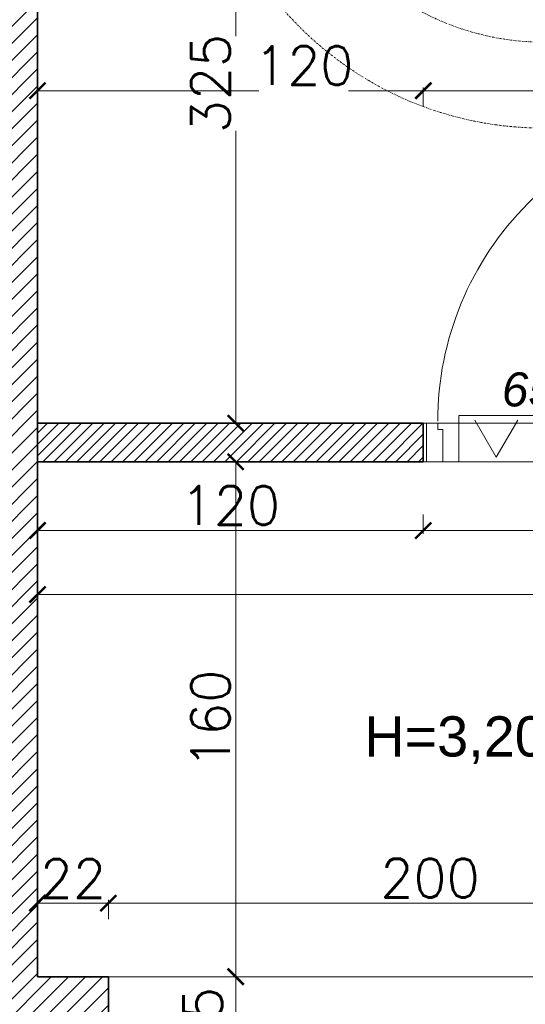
# Model space of a CAD drawing. Header units: millimetres. Extents: x -740 to 33545, y -26688 to 22494.
# Tile 163 of 256: x 11164 to 11321, y 10826 to 11132. Entities that reach past the tile are written whole.
import ezdxf
from ezdxf.lldxf.tags import DXFTag

# ---------------------------------------------------------------- set-up
doc = ezdxf.new("R2010")
doc.units = ezdxf.units.MM
doc.header["$MEASUREMENT"] = 0
doc.linetypes.add('DASHDOT', pattern=[1, 0.5, -0.25, 0, -0.25])
doc.linetypes.add('DIVIDE2', pattern=[0.625, 0.25, -0.125, 0, -0.125, 0, -0.125])
doc.layers.get('Defpoints').update_dxf_attribs({"color": 252})
for name, color, linetype, lineweight in [('## went', 20, 'DIVIDE2', 15), ('_IS_EKO_Text_Konstrukcji', 7, 'Continuous', 15), ('_IS_EKO_transfer', 5, 'Continuous', 15), ('_IS_Nawiew', 5, 'Continuous', 20), ('A_istniejące ściany', 252, 'Continuous', 35), ('A_l.przerywana', 252, 'ICAD_ISO03W100', 9), ('A_projektowane sciany', 252, 'Continuous', 35), ('l.przerywana', 252, 'ICAD_ISO03W100', 5), ('l.wypełnien', 252, 'Continuous', 5), ('Nowe_820-G Rysunki Obrazki_Nr_pióra__1', 252, 'Continuous', 13), ('wymiarowanie', 252, 'Continuous', 9)]:
    doc.layers.add(name, color=color, linetype=linetype, lineweight=lineweight)
doc.layers.add('## went NIEWID', color=51, linetype='DASHDOT', lineweight=15, plot=False)
doc.layers.add('stolarka', color=252, linetype='Continuous')
doc.styles.add('styl2', font='simplex.shx')
doc.styles.add('STYL_AUTOMATYCZNY_6', font='arial.ttf', dxfattribs={"width": 0.9924})
tags = doc.linetypes.add('ICAD_ISO03W100', pattern=[30, 12, -18]).pattern_tags.tags
tags[6:7] = [DXFTag(74, 4), DXFTag(75, 0), DXFTag(340, '0'), DXFTag(46, 1.0), DXFTag(50, 0.0), DXFTag(44, 0.0), DXFTag(45, 0.0)]
tags[4:5] = [DXFTag(74, 4), DXFTag(75, 0), DXFTag(340, '0'), DXFTag(46, 1.0), DXFTag(50, 0.0), DXFTag(44, 0.0), DXFTag(45, 0.0)]
tags = doc.linetypes.add('SOLID', pattern=[10, 10, 0]).pattern_tags.tags
tags[6:7] = [DXFTag(74, 4), DXFTag(75, 0), DXFTag(340, '0'), DXFTag(46, 0.0), DXFTag(50, 0.0), DXFTag(44, 0.0), DXFTag(45, 0.0)]
tags[4:5] = [DXFTag(74, 4), DXFTag(75, 0), DXFTag(340, '0'), DXFTag(46, 0.0), DXFTag(50, 0.0), DXFTag(44, 0.0), DXFTag(45, 0.0)]
doc.dimstyles.new('Skala 1-50', dxfattribs={"dimtxt": 12, "dimasz": 5, "dimexe": 1, "dimexo": 1, "dimgap": 1.5, "dimtad": 1, "dimdec": 1, "dimrnd": 0.5, "dimtxsty": 'styl2', "dimblk": 'ARCHTICK', "dimcen": 5, "dimadec": 0, "dimazin": 0, "dimtfac": 1, "dimtdec": 1, "dimtmove": 1, "dimatfit": 3, "dimldrblk": 'ARCHTICK', "dimfxl": 0, "dimlwd": -1, "dimlwe": -1, "dimarcsym": 0})

# ---------------------------------------------------------------- blocks, each defined once
blk = doc.blocks.new('_ArchTick')
at = {"color": 0, "linetype": 'ByBlock', "const_width": 0.15}
blk.add_lwpolyline([(-0.5, -0.5), (0.5, 0.5)], dxfattribs=at)
blk = doc.blocks.new('*D1416')
at = {"layer": 'Defpoints', "color": 0}
for p in [(11278.07, 11331.32), (11231, 11006.32), (11278.07, 11006.32)]:
    blk.add_point(p, dxfattribs=at)
at = {"layer": 'wymiarowanie', "color": 0}
for p, q in [((11236, 11331.32), (11230, 11331.32)), ((11231, 11331.32), (11231, 11126.58)), ((11231, 11006.32), (11231, 11097.16)), ((11236, 11006.32), (11230, 11006.32))]:
    blk.add_line(p, q, dxfattribs=at)
at = {"layer": 'wymiarowanie', "color": 0, "xscale": 5, "yscale": 5, "zscale": 5}
for p, rotation in [((11231, 11331.32), 90), ((11231, 11006.32), 270)]:
    blk.add_blockref('_ArchTick', p, dxfattribs=dict(at, rotation=rotation))
at = {"layer": 'wymiarowanie', "color": 0, "insert": (11223.2, 11111.87), "char_height": 12, "attachment_point": 5, "rotation": 90, "style": 'styl2'}
blk.add_mtext('325', dxfattribs=at)
blk = doc.blocks.new('*D1424')
at = {"layer": 'Defpoints', "color": 0}
for p in [(11244.47, 10994.32), (11231, 10834.32), (11244.47, 10834.32)]:
    blk.add_point(p, dxfattribs=at)
at = {"layer": 'wymiarowanie', "color": 0}
for p, q in [((11236, 10994.32), (11230, 10994.32)), ((11231, 10994.32), (11231, 10834.32)), ((11236, 10834.32), (11230, 10834.32))]:
    blk.add_line(p, q, dxfattribs=at)
at = {"layer": 'wymiarowanie', "color": 0, "xscale": 5, "yscale": 5, "zscale": 5}
for p, rotation in [((11231, 10994.32), 90), ((11231, 10834.32), 270)]:
    blk.add_blockref('_ArchTick', p, dxfattribs=dict(at, rotation=rotation))
at = {"layer": 'wymiarowanie', "color": 0, "insert": (11223.2, 10914.32), "char_height": 12, "attachment_point": 5, "rotation": 90, "style": 'styl2'}
blk.add_mtext('160', dxfattribs=at)
blk = doc.blocks.new('*D2195')
at = {"layer": 'Defpoints', "color": 0}
for p in [(11219.65, 10834.32), (11219.65, 10791.99), (11231, 10791.99)]:
    blk.add_point(p, dxfattribs=at)
at = {"layer": 'wymiarowanie', "color": 0}
for p, q in [((11226, 10834.32), (11232, 10834.32)), ((11231, 10834.32), (11231, 10791.99)), ((11226, 10791.99), (11232, 10791.99))]:
    blk.add_line(p, q, dxfattribs=at)
at = {"layer": 'wymiarowanie', "color": 0, "xscale": 5, "yscale": 5, "zscale": 5}
for p, rotation in [((11231, 10834.32), 90), ((11231, 10791.99), 270)]:
    blk.add_blockref('_ArchTick', p, dxfattribs=dict(at, rotation=rotation))
at = {"layer": 'wymiarowanie', "color": 0, "insert": (11222.65, 10813.16), "char_height": 12, "attachment_point": 5, "rotation": 90, "style": 'styl2'}
blk.add_mtext('42,5', dxfattribs=at)
blk = doc.blocks.new('*D2674')
at = {"layer": 'Defpoints', "color": 0}
for p in [(11169.43, 10994.32), (11289.26, 10994.32), (11289.26, 10972.96)]:
    blk.add_point(p, dxfattribs=at)
at = {"layer": 'wymiarowanie', "color": 0}
for p, q in [((11169.43, 10977.96), (11169.43, 10971.96)), ((11289.26, 10977.96), (11289.26, 10971.96)), ((11169.43, 10972.96), (11289.26, 10972.96))]:
    blk.add_line(p, q, dxfattribs=at)
at = {"layer": 'wymiarowanie', "color": 0, "xscale": 5, "yscale": 5, "zscale": 5, "rotation": 180}
blk.add_blockref('_ArchTick', (11169.43, 10972.96), dxfattribs=at)
at = {"layer": 'wymiarowanie', "color": 0, "xscale": 5, "yscale": 5, "zscale": 5}
blk.add_blockref('_ArchTick', (11289.26, 10972.96), dxfattribs=at)
at = {"layer": 'wymiarowanie', "color": 0, "insert": (11229.35, 10980.76), "char_height": 12, "attachment_point": 5, "style": 'styl2'}
blk.add_mtext('120', dxfattribs=at)
blk = doc.blocks.new('*D2675')
at = {"layer": 'Defpoints', "color": 0}
for p in [(11289.26, 10994.32), (11391.26, 10994.32), (11391.26, 10972.96)]:
    blk.add_point(p, dxfattribs=at)
at = {"layer": 'wymiarowanie', "color": 0}
for p, q in [((11289.26, 10977.96), (11289.26, 10971.96)), ((11391.26, 10977.96), (11391.26, 10971.96)), ((11289.26, 10972.96), (11391.26, 10972.96))]:
    blk.add_line(p, q, dxfattribs=at)
at = {"layer": 'wymiarowanie', "color": 0, "xscale": 5, "yscale": 5, "zscale": 5, "rotation": 180}
blk.add_blockref('_ArchTick', (11289.26, 10972.96), dxfattribs=at)
at = {"layer": 'wymiarowanie', "color": 0, "xscale": 5, "yscale": 5, "zscale": 5}
blk.add_blockref('_ArchTick', (11391.26, 10972.96), dxfattribs=at)
at = {"layer": 'wymiarowanie', "color": 0, "insert": (11340.26, 10980.76), "char_height": 12, "attachment_point": 5, "style": 'styl2'}
blk.add_mtext('102', dxfattribs=at)
blk = doc.blocks.new('*D2685')
at = {"layer": 'Defpoints', "color": 0}
for p in [(11169.43, 10984.32), (11590.93, 10977.96), (11590.93, 10953.07)]:
    blk.add_point(p, dxfattribs=at)
at = {"layer": 'wymiarowanie', "color": 0}
for p, q in [((11169.43, 10958.07), (11169.43, 10952.07)), ((11590.93, 10958.07), (11590.93, 10952.07)), ((11169.43, 10953.07), (11590.93, 10953.07))]:
    blk.add_line(p, q, dxfattribs=at)
at = {"layer": 'wymiarowanie', "color": 0, "xscale": 5, "yscale": 5, "zscale": 5, "rotation": 180}
blk.add_blockref('_ArchTick', (11169.43, 10953.07), dxfattribs=at)
at = {"layer": 'wymiarowanie', "color": 0, "xscale": 5, "yscale": 5, "zscale": 5}
blk.add_blockref('_ArchTick', (11590.93, 10953.07), dxfattribs=at)
at = {"layer": 'wymiarowanie', "color": 0, "insert": (11380.18, 10961.42), "char_height": 12, "attachment_point": 5, "style": 'styl2'}
blk.add_mtext('421,5', dxfattribs=at)
blk = doc.blocks.new('*D2687')
at = {"layer": 'Defpoints', "color": 0}
for p in [(11191.45, 10857.17), (11169.43, 10834.32), (11191.45, 10834.32)]:
    blk.add_point(p, dxfattribs=at)
at = {"layer": 'wymiarowanie', "color": 0}
for p, q in [((11169.43, 10852.17), (11169.43, 10858.17)), ((11169.43, 10857.17), (11191.45, 10857.17)), ((11191.45, 10852.17), (11191.45, 10858.17))]:
    blk.add_line(p, q, dxfattribs=at)
at = {"layer": 'wymiarowanie', "color": 0, "xscale": 5, "yscale": 5, "zscale": 5, "rotation": 180}
blk.add_blockref('_ArchTick', (11169.43, 10857.17), dxfattribs=at)
at = {"layer": 'wymiarowanie', "color": 0, "xscale": 5, "yscale": 5, "zscale": 5}
blk.add_blockref('_ArchTick', (11191.45, 10857.17), dxfattribs=at)
at = {"layer": 'wymiarowanie', "color": 0, "insert": (11180.44, 10864.82), "char_height": 12, "attachment_point": 5, "style": 'styl2'}
blk.add_mtext('22', dxfattribs=at)
blk = doc.blocks.new('*D2688')
at = {"layer": 'Defpoints', "color": 0}
for p in [(11391.26, 10857.17), (11191.45, 10834.32), (11391.26, 10834.32)]:
    blk.add_point(p, dxfattribs=at)
at = {"layer": 'wymiarowanie', "color": 0}
for p, q in [((11191.45, 10852.17), (11191.45, 10858.17)), ((11191.45, 10857.17), (11391.26, 10857.17)), ((11391.26, 10852.17), (11391.26, 10858.17))]:
    blk.add_line(p, q, dxfattribs=at)
at = {"layer": 'wymiarowanie', "color": 0, "xscale": 5, "yscale": 5, "zscale": 5, "rotation": 180}
blk.add_blockref('_ArchTick', (11191.45, 10857.17), dxfattribs=at)
at = {"layer": 'wymiarowanie', "color": 0, "xscale": 5, "yscale": 5, "zscale": 5}
blk.add_blockref('_ArchTick', (11391.26, 10857.17), dxfattribs=at)
at = {"layer": 'wymiarowanie', "color": 0, "insert": (11291.35, 10864.97), "char_height": 12, "attachment_point": 5, "style": 'styl2'}
blk.add_mtext('200', dxfattribs=at)
blk = doc.blocks.new('*D2826')
at = {"layer": 'Defpoints', "color": 0}
for p in [(11289.26, 11109.64), (11169.43, 11006.32), (11289.26, 11006.32)]:
    blk.add_point(p, dxfattribs=at)
at = {"layer": 'wymiarowanie', "color": 0}
for p, q in [((11169.43, 11104.64), (11169.43, 11110.64)), ((11169.43, 11109.64), (11238.22, 11109.64)), ((11289.26, 11109.64), (11266.06, 11109.64)), ((11289.26, 11104.64), (11289.26, 11110.64))]:
    blk.add_line(p, q, dxfattribs=at)
at = {"layer": 'wymiarowanie', "color": 0, "xscale": 5, "yscale": 5, "zscale": 5, "rotation": 180}
blk.add_blockref('_ArchTick', (11169.43, 11109.64), dxfattribs=at)
at = {"layer": 'wymiarowanie', "color": 0, "xscale": 5, "yscale": 5, "zscale": 5}
blk.add_blockref('_ArchTick', (11289.26, 11109.64), dxfattribs=at)
at = {"layer": 'wymiarowanie', "color": 0, "insert": (11252.14, 11117.44), "char_height": 12, "attachment_point": 5, "style": 'styl2'}
blk.add_mtext('120', dxfattribs=at)
blk = doc.blocks.new('*D2827')
at = {"layer": 'Defpoints', "color": 0}
for p in [(11391.26, 11109.64), (11289.26, 11006.32), (11391.26, 11006.32)]:
    blk.add_point(p, dxfattribs=at)
at = {"layer": 'wymiarowanie', "color": 0}
for p, q in [((11289.26, 11104.64), (11289.26, 11110.64)), ((11289.26, 11109.64), (11391.26, 11109.64)), ((11391.26, 11104.64), (11391.26, 11110.64))]:
    blk.add_line(p, q, dxfattribs=at)
at = {"layer": 'wymiarowanie', "color": 0, "xscale": 5, "yscale": 5, "zscale": 5, "rotation": 180}
blk.add_blockref('_ArchTick', (11289.26, 11109.64), dxfattribs=at)
at = {"layer": 'wymiarowanie', "color": 0, "xscale": 5, "yscale": 5, "zscale": 5}
blk.add_blockref('_ArchTick', (11391.26, 11109.64), dxfattribs=at)
at = {"layer": 'wymiarowanie', "color": 0, "insert": (11340.26, 11117.44), "char_height": 12, "attachment_point": 5, "style": 'styl2'}
blk.add_mtext('102', dxfattribs=at)
blk = doc.blocks.new('erdrrer')
at = {"layer": '## went', "color": 5, "linetype": 'Continuous', "lineweight": 15}
for p, q in [((341343.16, 163325.05), (341331.68, 163331.67)), ((341331.68, 163331.67), (341338.31, 163320.2)), ((341331.68, 163331.67), (341338.31, 163320.2)), ((341364.32, 163325.05), (341375.8, 163331.67)), ((341375.8, 163331.67), (341369.17, 163320.2)), ((341375.8, 163331.67), (341369.17, 163320.2)), ((341338.31, 163320.2), (341343.16, 163325.05)), ((341338.31, 163320.2), (341343.16, 163325.05)), ((341369.17, 163320.2), (341364.32, 163325.05)), ((341369.17, 163320.2), (341364.32, 163325.05)), ((341346.65, 163316.7), (341340.73, 163322.62)), ((341360.83, 163316.7), (341366.75, 163322.62)), ((341346.82, 163316.53), (341346.82, 163316.53)), ((341346.65, 163302.53), (341340.73, 163296.61)), ((341346.82, 163302.7), (341346.82, 163302.7)), ((341360.66, 163302.7), (341360.66, 163302.7)), ((341360.83, 163302.53), (341366.75, 163296.61)), ((341338.31, 163299.03), (341331.68, 163287.56)), ((341343.16, 163294.18), (341338.31, 163299.03)), ((341343.16, 163294.18), (341338.31, 163299.03)), ((341364.32, 163294.18), (341369.17, 163299.03)), ((341364.32, 163294.18), (341369.17, 163299.03)), ((341369.17, 163299.03), (341375.8, 163287.56)), ((341331.68, 163287.56), (341343.16, 163294.18)), ((341331.68, 163287.56), (341343.16, 163294.18)), ((341375.8, 163287.56), (341364.32, 163294.18)), ((341375.8, 163287.56), (341364.32, 163294.18))]:
    blk.add_line(p, q, dxfattribs=at)
at = {"layer": '## went', "color": 5, "linetype": 'Continuous', "const_width": 0.0165}
for points in [[(341331.68, 163331.67), (341338.31, 163320.2), (341343.16, 163325.05)], [(341375.8, 163331.67), (341369.17, 163320.2), (341364.32, 163325.05)], [(341331.68, 163287.56), (341343.16, 163294.18), (341338.31, 163299.03)], [(341375.8, 163287.56), (341364.32, 163294.18), (341369.17, 163299.03)]]:
    blk.add_lwpolyline(points, close=True, dxfattribs=at)
at = {"layer": '## went', "color": 5, "lineweight": 30}
for radius in [7.45, 5.44]:
    blk.add_circle((341353.74, 163309.62), radius, dxfattribs=at)
at = {"layer": '## went', "color": 5, "lineweight": 15}
blk.add_point((341353.74, 163309.62), dxfattribs=at)
blk.add_point((341353.74, 163309.62), dxfattribs=at)
at = {"layer": '## went NIEWID'}
for radius in [100, 75, 50]:
    blk.add_circle((341353.74, 163309.62), radius, dxfattribs=at)

msp = doc.modelspace()

# ---------------------------------------------------------------- hatches: boundary and pattern name
at = {"layer": 'l.wypełnien'}
h = msp.add_hatch(dxfattribs=at)
h.set_pattern_fill('ANSI31', color=256, scale=30, style=0)
h.paths.add_polyline_path([(11009.41, 10808.08), (11009.41, 10791.99), (11103.57, 10791.99), (11103.57, 10816.54), (11178.57, 10816.54), (11178.57, 10791.99), (11191.45, 10791.99), (11191.45, 10834.32), (11169.43, 10834.32), (11169.43, 11134.32), (11169.43, 11331.32), (11249.87, 11331.32), (11249.87, 11346.56), (11249.87, 11358.41), (11249.87, 11374.5), (11169.43, 11374.5), (11126.25, 11374.5), (11126.25, 11134.32), (11126.25, 10834.32), (11009.41, 10834.32), (11009.41, 10819.93)])
h.paths.add_polyline_path([(11404.81, 11374.5), (11404.81, 11331.32), (11602.93, 11331.32), (11602.93, 11374.5)])
h.paths.add_polyline_path([(10316.23, 10791.99), (10406.43, 10791.99), (10425.43, 10791.99), (10444.43, 10791.99), (10463.43, 10791.99), (10488.71, 10791.99), (10488.71, 10808.08), (10488.71, 10819.93), (10488.71, 10834.32), (10316.23, 10834.32)])
h.paths.add_polyline_path([(10717.86, 10791.99), (10854.47, 10791.99), (10854.47, 10834.32), (10717.86, 10834.32)])
h.paths.add_polyline_path([(10643.65, 10834.32), (10643.65, 10819.93), (10643.65, 10808.08), (10643.65, 10791.99), (10717.86, 10791.99), (10717.86, 10834.32)])
h.paths.add_polyline_path([(11757.87, 11374.5), (11757.87, 11331.32), (11799.42, 11331.32), (11799.42, 11374.5)])
h.paths.add_polyline_path([(10280.43, 10834.32), (10280.43, 10791.99), (10316.23, 10791.99), (10316.23, 10834.32)])
h = msp.add_hatch(dxfattribs=at)
h.set_pattern_fill('ANSI31', color=256, scale=20, style=0)
h.paths.add_polyline_path([(11528.81, 11006.32), (11528.81, 10994.32), (11590.93, 10994.32), (11590.93, 10984.32), (11602.93, 10984.32), (11602.93, 10994.32), (11616.93, 10994.32), (11616.93, 11006.32), (11602.93, 11006.32), (11602.93, 11114.32), (11839.15, 11114.32), (11839.15, 11126.32), (11590.93, 11126.32), (11590.93, 11006.32)])
h.paths.add_polyline_path([(11391.26, 10994.32), (11391.26, 11006.32), (11404.81, 11006.32), (11404.81, 11331.32), (11416.81, 11331.32), (11416.81, 11006.32), (11426.81, 11006.32), (11426.81, 10994.32)])
h.paths.add_polyline_path([(11708.93, 10994.32), (11708.93, 11006.32), (11839.15, 11006.32), (11839.15, 10994.32), (11734.93, 10994.32), (11734.93, 10984.32), (11722.93, 10984.32), (11722.93, 10994.32)])
h.paths.add_polyline_path([(11289.26, 10994.32), (11289.26, 11006.32), (11169.43, 11006.32), (11169.43, 10994.32)])
h.paths.add_polyline_path([(11734.93, 10834.32), (11734.93, 10892.32), (11722.93, 10892.32), (11722.93, 10834.32)])
h.paths.add_polyline_path([(11602.93, 10834.32), (11602.93, 10882.32), (11590.93, 10882.32), (11590.93, 10834.32)])

# ---------------------------------------------------------------- linework, layer by layer
at = {"layer": '_IS_EKO_transfer', "color": 5, "lineweight": 15, "ltscale": 5}
for p in [(11305.28, 11007.28), (11318.58, 11007.28)]:
    msp.add_line(p, (11311.93, 10995.76), dxfattribs=at)
msp.add_lwpolyline([(11380.26, 11008.72), (11300.26, 11008.72), (11300.26, 10994.32), (11380.26, 10994.32)], close=True, dxfattribs=at)
at = {"layer": 'A_istniejące ściany'}
for points in [[(11169.43, 10834.32), (11169.43, 11134.32)], [(11169.43, 11134.32), (11169.43, 10834.32)], [(11191.45, 10834.32), (11169.43, 10834.32)], [(11191.45, 10791.99), (11191.45, 10834.32)]]:
    msp.add_lwpolyline(points, dxfattribs=at)
at = {"layer": 'A_l.przerywana', "ltscale": 0.3}
msp.add_lwpolyline([(11289.26, 11006.32), (11289.26, 10994.32)], dxfattribs=at)
msp.add_lwpolyline([(11289.26, 10994.32), (11289.26, 11006.32), (11391.26, 11006.32), (11391.26, 10994.32)], close=True, dxfattribs=at)
at = {"layer": 'A_projektowane sciany'}
for p, q in [((11289.26, 11006.32), (11169.43, 11006.32)), ((11289.26, 11006.32), (11289.26, 10994.32)), ((11289.26, 10994.32), (11169.43, 10994.32))]:
    msp.add_line(p, q, dxfattribs=at)
at = {"layer": 'l.przerywana', "ltscale": 0.3}
msp.add_lwpolyline([(11191.45, 10834.32), (11391.26, 10834.32), (11391.26, 10791.99), (11191.45, 10791.99)], close=True, dxfattribs=at)
at = {"layer": 'stolarka', "lineweight": 9}
msp.add_lwpolyline([(11295.31, 11004.35), (11293.79, 11004.35), (11293.79, 11006.32), (11290.26, 11006.32), (11290.26, 10994.32), (11295.31, 10994.32), (11295.31, 11004.35)], dxfattribs=at)
at = {"layer": 'stolarka', "linetype": 'ICAD_ISO03W100', "lineweight": 13, "ltscale": 0.3}
msp.add_arc((11389.51, 11006.9), 95.77, 89.9469, 179.9997, dxfattribs=at)

# ---------------------------------------------------------------- block references
at = {"layer": '_IS_Nawiew', "xscale": 1.0688, "yscale": 1.0688, "zscale": 1.0688}
msp.add_blockref('erdrrer', (-353512.34, -163340.42), dxfattribs=at)

# ---------------------------------------------------------------- texts
at = {"layer": '_IS_EKO_Text_Konstrukcji', "linetype": 'SOLID', "lineweight": 15, "insert": (11338.32, 11022.12), "char_height": 10.584, "attachment_point": 2}
msp.add_mtext('\\fArial|b0|i1|c238|p34;65m3/h', dxfattribs=at)
at = {"layer": 'Nowe_820-G Rysunki Obrazki_Nr_pióra__1', "linetype": 'Continuous', "lineweight": 13, "insert": (11270.94, 10900.42), "char_height": 12.5, "attachment_point": 7, "style": 'STYL_AUTOMATYCZNY_6'}
msp.add_mtext('\\A1;{\\pql;\\fArial|b0|i0|c238|p0;\\W0.992400;H=3,20m}', dxfattribs=at)

# ---------------------------------------------------------------- dimensions: what is measured, and where the dimension line sits
at = {"layer": 'wymiarowanie'}
dim = msp.add_linear_dim(base=(11231, 11006.32), p1=(11278.07, 11331.32), p2=(11278.07, 11006.32), angle=90, dimstyle='Skala 1-50', dxfattribs=at)
dim.commit()
dim.dimension.update_dxf_attribs({"geometry": '*D1416', "text_midpoint": (11231, 11111.87), "dimtype": 160})
dim = msp.add_linear_dim(base=(11289.26, 11109.64), p1=(11169.43, 11006.32), p2=(11289.26, 11006.32), dimstyle='Skala 1-50', dxfattribs=at)
dim.commit()
dim.dimension.update_dxf_attribs({"geometry": '*D2826', "text_midpoint": (11252.14, 11109.64), "dimtype": 160})
for base, p1, p2, picture, middle in [((11391.26, 11109.64), (11289.26, 11006.32), (11391.26, 11006.32), '*D2827', (11340.26, 11117.44)), ((11289.26, 10972.96), (11169.43, 10994.32), (11289.26, 10994.32), '*D2674', (11229.35, 10980.76)), ((11391.26, 10972.96), (11289.26, 10994.32), (11391.26, 10994.32), '*D2675', (11340.26, 10980.76)), ((11590.93, 10953.07), (11169.43, 10984.32), (11590.93, 10977.96), '*D2685', (11380.18, 10961.42)), ((11191.45, 10857.17), (11169.43, 10834.32), (11191.45, 10834.32), '*D2687', (11180.44, 10864.82)), ((11391.26, 10857.17), (11191.45, 10834.32), (11391.26, 10834.32), '*D2688', (11291.35, 10864.97))]:
    dim = msp.add_linear_dim(base=base, p1=p1, p2=p2, dimstyle='Skala 1-50', dxfattribs=at)
    dim.commit()
    dim.dimension.update_dxf_attribs({"geometry": picture, "text_midpoint": middle})
for base, p1, p2, picture, middle in [((11231, 10834.32), (11244.47, 10994.32), (11244.47, 10834.32), '*D1424', (11223.2, 10914.32)), ((11231, 10791.99), (11219.65, 10834.32), (11219.65, 10791.99), '*D2195', (11222.65, 10813.16))]:
    dim = msp.add_linear_dim(base=base, p1=p1, p2=p2, angle=90, dimstyle='Skala 1-50', dxfattribs=at)
    dim.commit()
    dim.dimension.update_dxf_attribs({"geometry": picture, "text_midpoint": middle})

doc.saveas('drawing.dxf')
